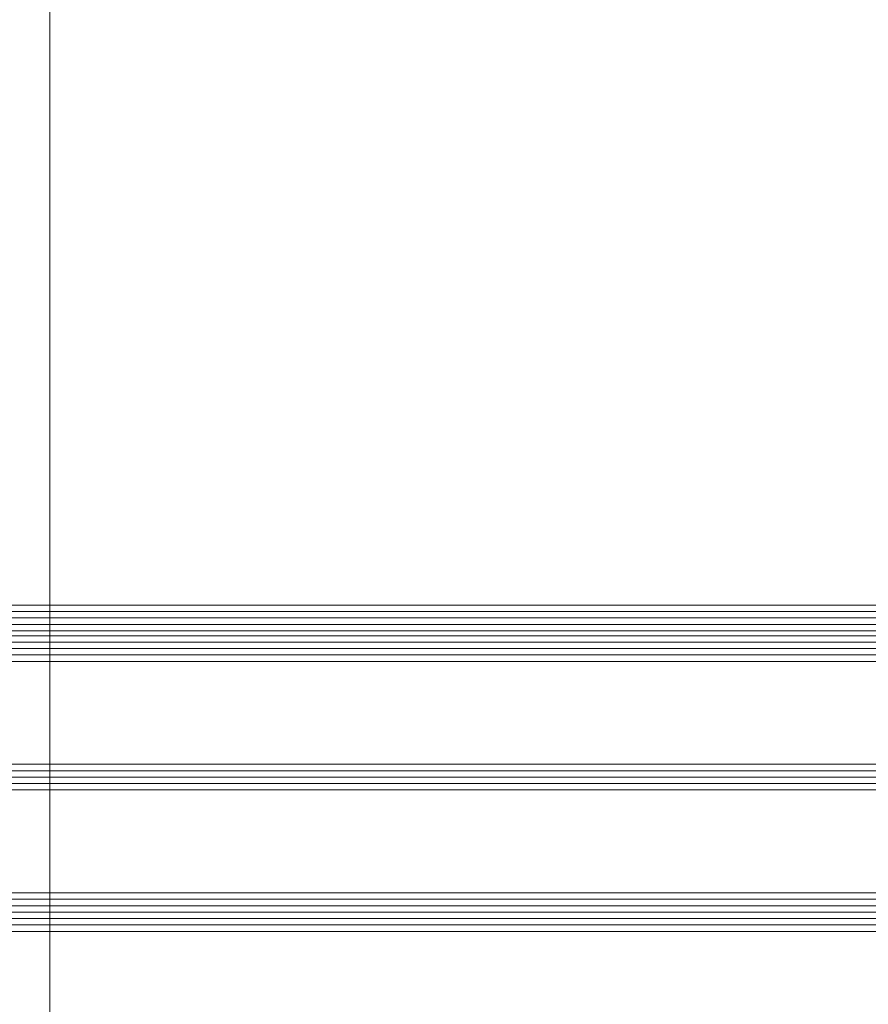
# Model space of a CAD drawing. Extents: x 1911006 to 2186114, y 709265 to 747216.
# Tile 84 of 256: x 1920186 to 1920318, y 735141 to 735295. Entities that reach past the tile are written whole.
import ezdxf

# ---------------------------------------------------------------- set-up
doc = ezdxf.new("R2010")
doc.units = 0
doc.header["$LTSCALE"] = 500
doc.header["$MEASUREMENT"] = 0
doc.linetypes.add('ACAD_ISO02W100', pattern=[15, 12, -3])
for name, color, linetype, lineweight in [('!_A_03_ČIARKOVANÁ', 41, 'ACAD_ISO02W100', 13), ('_MB_kreskowanie_szklo_0.09', 157, 'CONTINUOUS', 9), ('_MB_szklo_0.15', 142, 'CONTINUOUS', 15)]:
    doc.layers.add(name, color=color, linetype=linetype, lineweight=lineweight)
doc.layers.add('!_A_44_REFERENCIA', color=241, linetype='CONTINUOUS', lineweight=15, plot=False)

msp = doc.modelspace()

# ---------------------------------------------------------------- linework, layer by layer
at = {"layer": '!_A_03_ČIARKOVANÁ', "color": 7, "ltscale": 0.5}
msp.add_arc((1919522.2, 735230.23), 911.75, 0, 90, dxfattribs=at)
at = {"layer": '!_A_44_REFERENCIA', "color": 7}
msp.add_line((1920190.39, 735011.17), (1920190.39, 735431.17), dxfattribs=at)
at = {"layer": '_MB_kreskowanie_szklo_0.09', "color": 7}
for points in [[(1919582.45, 735202.49), (1920320.45, 735202.49)], [(1919582.45, 735201.49), (1920320.45, 735201.49)], [(1919582.45, 735200.49), (1920320.45, 735200.49)], [(1919582.45, 735197.73), (1920320.45, 735197.73)], [(1919582.45, 735196.73), (1920320.45, 735196.73)], [(1919582.45, 735195.73), (1920320.45, 735195.73)], [(1919582.45, 735177.73), (1920320.45, 735177.73)], [(1919582.45, 735176.73), (1920320.45, 735176.73)], [(1919582.45, 735175.73), (1920320.45, 735175.73)], [(1919582.45, 735157.73), (1920320.45, 735157.73)], [(1919582.45, 735156.73), (1920320.45, 735156.73)], [(1919582.45, 735155.73), (1920320.45, 735155.73)], [(1919582.45, 735154.73), (1920320.45, 735154.73)], [(1919582.45, 735153.73), (1920320.45, 735153.73)]]:
    msp.add_lwpolyline(points, dxfattribs=at)
at = {"layer": '_MB_szklo_0.15', "color": 7}
for points in [[(1920320.45, 735199.49), (1919582.45, 735199.49), (1919582.45, 735203.49), (1920320.45, 735203.49)], [(1920320.45, 735198.73), (1919582.45, 735198.73), (1919582.45, 735199.49), (1920320.45, 735199.49)], [(1920320.45, 735194.73), (1919582.45, 735194.73), (1919582.45, 735198.73), (1920320.45, 735198.73)], [(1920320.45, 735174.73), (1919582.45, 735174.73), (1919582.45, 735178.73), (1920320.45, 735178.73)], [(1920320.45, 735152.73), (1919582.45, 735152.73), (1919582.45, 735158.73), (1920320.45, 735158.73)]]:
    msp.add_lwpolyline(points, dxfattribs=at)

doc.saveas('drawing.dxf')
